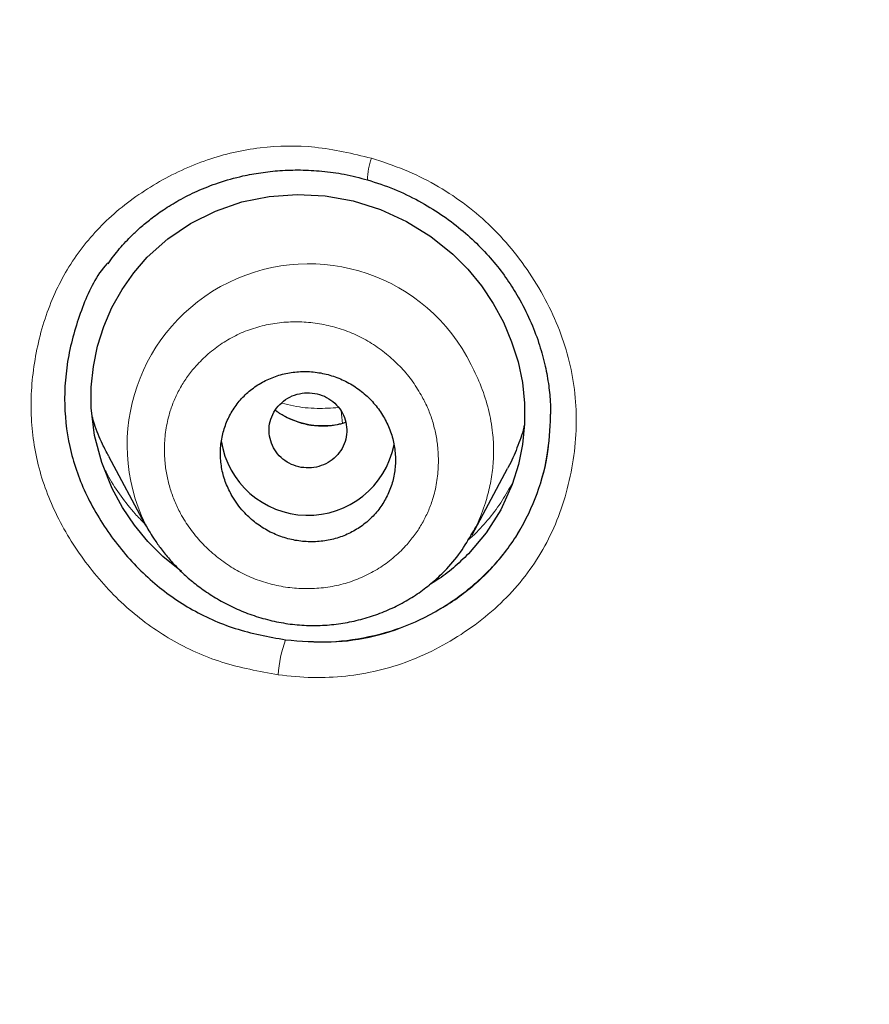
# Model space of a CAD drawing. Header units: millimetres. Extents: x 8 to 847, y 12 to 2109.
# Tile 182 of 256: x 432.46 to 441.2, y 1818.72 to 1828.85. Entities that reach past the tile are written whole.
import ezdxf

# ---------------------------------------------------------------- set-up
doc = ezdxf.new("R2010")
doc.units = ezdxf.units.MM

msp = doc.modelspace()

# ---------------------------------------------------------------- linework, layer by layer
at = {"color": 7, "linetype": 'Continuous', "lineweight": 30}
for p, q in [((437.917, 1824.757), (437.919, 1824.789)), ((433.371, 1824.357), (433.745, 1823.656)), ((437.113, 1823.548), (437.476, 1824.229)), ((433.754, 1823.647), (433.751, 1823.654)), ((437.114, 1823.569), (437.081, 1823.51))]:
    msp.add_line(p, q, dxfattribs=at)
at = {"color": 8, "linetype": 'Continuous', "lineweight": 0}
for p, q in [((433.76, 1823.646), (433.756, 1823.65)), ((437.141, 1823.554), (437.066, 1823.487))]:
    msp.add_line(p, q, dxfattribs=at)
at = {"color": 7, "linetype": 'Continuous', "lineweight": 30, "flags": 128}
msp.add_lwpolyline([(434.122, 1823.169), (433.931, 1823.323), (433.776, 1823.478), (433.638, 1823.646), (433.517, 1823.827), (433.411, 1824.022), (433.302, 1824.29), (433.229, 1824.57), (433.194, 1824.853), (433.194, 1825.066), (433.216, 1825.28), (433.259, 1825.488), (433.323, 1825.691), (433.407, 1825.885), (433.511, 1826.071), (433.632, 1826.244), (433.771, 1826.403), (433.981, 1826.591), (434.214, 1826.749), (434.472, 1826.877), (434.745, 1826.972), (435.025, 1827.029), (435.313, 1827.05), (435.601, 1827.035), (435.887, 1826.982), (436.169, 1826.893), (436.438, 1826.77), (436.687, 1826.617), (436.915, 1826.434), (437.068, 1826.279), (437.208, 1826.108), (437.33, 1825.926), (437.434, 1825.735), (437.519, 1825.534), (437.585, 1825.328), (437.629, 1825.115), (437.652, 1824.903), (437.652, 1824.689), (437.631, 1824.478), (437.588, 1824.27), (437.523, 1824.066), (437.406, 1823.805), (437.256, 1823.566), (437.074, 1823.351), (437.074, 1823.351)], dxfattribs=at)
at = {"color": 8, "linetype": 'Continuous', "lineweight": 0}
for centre, radius, start, end in [((436.79, 1827.177), 0.755, 161.0833, 178.2738), ((435.43, 1824.469), 1.866, 26.3131, 205.8817), ((433.074, 1824.458), 2.714, 4.9625, 7.6936), ((436.381, 1822.033), 1.265, 159.9503, 176.7075)]:
    msp.add_arc(centre, radius, start, end, dxfattribs=at)
at = {"color": 7, "linetype": 'Continuous', "lineweight": 30}
msp.add_arc((435.424, 1824.652), 0.904, 188.7362, 348.5057, dxfattribs=at)
for points, knots in [([(528.672, 1823.773), (528.673, 1823.791), (528.674, 1823.835), (528.676, 1823.906), (528.678, 1823.988), (528.68, 1824.101), (528.683, 1824.254), (528.687, 1824.455), (528.689, 1824.683), (528.692, 1824.937), (528.693, 1825.217), (528.693, 1825.526), (528.691, 1825.864), (528.686, 1826.232), (528.679, 1826.62), (528.668, 1827.029), (528.654, 1827.456), (528.635, 1827.907), (528.612, 1828.376), (528.572, 1829.055), (528.508, 1829.939), (528.407, 1831.032), (528.282, 1832.137), (528.135, 1833.243), (527.964, 1834.348), (527.771, 1835.453), (527.553, 1836.567), (527.309, 1837.691), (527.038, 1838.823), (526.74, 1839.964), (526.403, 1841.151), (526.022, 1842.383), (525.594, 1843.661), (525.128, 1844.945), (524.624, 1846.234), (524.172, 1847.312), (523.788, 1848.179), (523.491, 1848.828), (523.192, 1849.459), (522.894, 1850.068), (522.6, 1850.653), (522.309, 1851.215), (522.013, 1851.771), (521.714, 1852.319), (521.411, 1852.859), (521.117, 1853.372), (520.831, 1853.858), (520.554, 1854.319), (520.287, 1854.754), (520.03, 1855.163), (519.785, 1855.548), (519.552, 1855.908), (519.333, 1856.241), (519.127, 1856.549), (518.935, 1856.832), (518.757, 1857.092), (518.597, 1857.323), (518.455, 1857.525), (518.334, 1857.697), (518.231, 1857.842), (518.151, 1857.954), (518.087, 1858.043), (518.031, 1858.121), (517.967, 1858.21), (517.883, 1858.325), (517.778, 1858.469), (517.648, 1858.645), (517.499, 1858.847), (517.329, 1859.074), (517.138, 1859.326), (516.937, 1859.588), (516.728, 1859.857), (516.512, 1860.132), (516.28, 1860.424), (516.031, 1860.733), (515.764, 1861.059), (515.484, 1861.397), (515.027, 1861.938), (514.396, 1862.665), (513.563, 1863.583), (512.704, 1864.491), (511.818, 1865.387), (510.931, 1866.246), (510.043, 1867.071), (509.156, 1867.861), (508.333, 1868.565), (507.576, 1869.19), (506.887, 1869.742), (506.202, 1870.274), (505.52, 1870.787), (504.839, 1871.286), (504.102, 1871.809), (503.297, 1872.363), (502.416, 1872.946), (501.503, 1873.527), (500.558, 1874.105), (499.588, 1874.674), (498.591, 1875.234), (497.569, 1875.783), (496.514, 1876.323), (495.44, 1876.847), (494.349, 1877.353), (493.239, 1877.841), (492.099, 1878.315), (490.928, 1878.775), (489.727, 1879.218), (488.519, 1879.634), (487.306, 1880.024), (486.091, 1880.388), (484.848, 1880.733), (483.58, 1881.056), (482.325, 1881.348), (481.086, 1881.61), (479.866, 1881.842), (478.625, 1882.054), (477.374, 1882.241), (476.124, 1882.402), (474.889, 1882.537), (473.633, 1882.649), (472.357, 1882.737), (471.063, 1882.799), (469.793, 1882.833), (468.548, 1882.843), (467.322, 1882.827), (466.114, 1882.788), (464.927, 1882.728), (463.768, 1882.646), (462.636, 1882.546), (461.534, 1882.429), (460.459, 1882.296), (459.38, 1882.143), (458.299, 1881.971), (457.217, 1881.779), (456.17, 1881.575), (455.157, 1881.36), (454.232, 1881.148), (453.389, 1880.941), (452.625, 1880.744), (451.885, 1880.543), (451.169, 1880.339), (450.473, 1880.132), (449.796, 1879.921), (449.121, 1879.704), (448.437, 1879.474), (447.73, 1879.227), (447.001, 1878.963), (446.241, 1878.676), (445.451, 1878.365), (444.632, 1878.03), (443.791, 1877.67), (442.93, 1877.287), (442.049, 1876.878), (441.15, 1876.443), (440.26, 1875.994), (439.379, 1875.531), (438.51, 1875.056), (437.629, 1874.556), (436.736, 1874.029), (435.832, 1873.474), (434.896, 1872.876), (433.93, 1872.234), (432.935, 1871.542), (431.933, 1870.815), (431.053, 1870.148), (430.295, 1869.553), (429.658, 1869.038), (429.02, 1868.507), (428.386, 1867.964), (427.765, 1867.417), (427.167, 1866.875), (426.595, 1866.343), (426.05, 1865.821), (425.53, 1865.311), (425.038, 1864.816), (424.573, 1864.337), (424.133, 1863.874), (423.716, 1863.425), (423.301, 1862.97), (422.891, 1862.509), (422.488, 1862.046), (422.111, 1861.605), (421.76, 1861.185), (421.436, 1860.791), (421.139, 1860.422), (420.866, 1860.079), (420.615, 1859.759), (420.39, 1859.466), (420.188, 1859.201), (420.009, 1858.963), (419.848, 1858.748), (419.706, 1858.556), (419.589, 1858.397), (419.495, 1858.267), (419.419, 1858.163), (419.351, 1858.069), (419.287, 1857.979), (419.218, 1857.883), (419.138, 1857.77), (419.041, 1857.633), (418.928, 1857.473), (418.799, 1857.288), (418.656, 1857.081), (418.498, 1856.851), (418.327, 1856.599), (418.142, 1856.322), (417.921, 1855.989), (417.668, 1855.599), (417.385, 1855.156), (417.097, 1854.695), (416.804, 1854.216), (416.508, 1853.721), (416.209, 1853.209), (415.868, 1852.609), (415.485, 1851.917), (415.063, 1851.126), (414.64, 1850.3), (414.238, 1849.48), (413.856, 1848.67), (413.494, 1847.871), (413.136, 1847.045), (412.783, 1846.193), (412.438, 1845.319), (412.103, 1844.424), (411.777, 1843.508), (411.46, 1842.566), (411.154, 1841.597), (410.859, 1840.601), (410.577, 1839.579), (410.31, 1838.531), (410.078, 1837.538), (409.879, 1836.618), (409.714, 1835.787), (409.565, 1834.98), (409.426, 1834.158), (409.298, 1833.325), (409.183, 1832.484), (409.084, 1831.676), (409.001, 1830.902), (408.932, 1830.167), (408.875, 1829.47), (408.83, 1828.811), (408.795, 1828.186), (408.768, 1827.592), (408.748, 1827.029), (408.735, 1826.497), (408.727, 1826.002), (408.724, 1825.541), (408.724, 1825.119), (408.727, 1824.734), (408.733, 1824.386), (408.739, 1824.072), (408.745, 1823.874), (408.748, 1823.781)], [0, 0, 0, 0, 0.0002863, 0.0006931, 0.0011004, 0.0015858, 0.0024714, 0.0035389, 0.0047889, 0.0061319, 0.0076372, 0.0093047, 0.0111347, 0.013127, 0.0152817, 0.0174621, 0.0197869, 0.0222561, 0.0248475, 0.0274656, 0.033367, 0.0393476, 0.0454075, 0.0515468, 0.057576, 0.06368, 0.069859, 0.076113, 0.0824422, 0.0888467, 0.0953266, 0.1025418, 0.1098486, 0.1172474, 0.1247382, 0.1323215, 0.1362172, 0.1401064, 0.1438833, 0.1475383, 0.1510717, 0.1544835, 0.1577737, 0.1612526, 0.1645844, 0.1677693, 0.1708073, 0.1736983, 0.1764425, 0.1790397, 0.1814901, 0.1837936, 0.1859502, 0.1879253, 0.1897588, 0.1914506, 0.1930007, 0.1942843, 0.1954248, 0.1963808, 0.1971518, 0.1976479, 0.1981273, 0.1987074, 0.1994104, 0.2004078, 0.2015795, 0.2029256, 0.204446, 0.2061408, 0.20801, 0.2097509, 0.2116199, 0.2136171, 0.2157423, 0.2179957, 0.2203755, 0.2227908, 0.2293561, 0.2358089, 0.242651, 0.2493624, 0.255943, 0.2623914, 0.2687068, 0.2748894, 0.279654, 0.2843368, 0.2889377, 0.2934568, 0.2978946, 0.3023474, 0.3078082, 0.3133971, 0.3191141, 0.3249592, 0.3309325, 0.336924, 0.3430394, 0.3492786, 0.355642, 0.3618953, 0.3682645, 0.3747498, 0.3813512, 0.3880663, 0.394895, 0.4014378, 0.4080818, 0.4148273, 0.4216743, 0.428623, 0.4350285, 0.4415183, 0.4480926, 0.4547432, 0.4613335, 0.467815, 0.4741878, 0.4810725, 0.4878262, 0.4944491, 0.5009413, 0.5073009, 0.5136386, 0.519838, 0.5258993, 0.5318228, 0.5376088, 0.5432573, 0.5487687, 0.5546728, 0.5604111, 0.5659838, 0.5713909, 0.5766325, 0.5808742, 0.585001, 0.589013, 0.5929102, 0.5966926, 0.6004152, 0.6040544, 0.6078361, 0.6117604, 0.6158274, 0.6200373, 0.6245363, 0.6291866, 0.6339882, 0.638941, 0.6440451, 0.6493006, 0.6547078, 0.6597975, 0.6650148, 0.6703596, 0.6758322, 0.6814325, 0.6871607, 0.6934261, 0.6998379, 0.7063961, 0.7131008, 0.7173903, 0.7217378, 0.7261433, 0.7306068, 0.7350403, 0.7393357, 0.7434928, 0.7475115, 0.7513909, 0.7551312, 0.7586692, 0.7620731, 0.765343, 0.7684788, 0.7719398, 0.7752215, 0.778324, 0.7812471, 0.7839911, 0.7865117, 0.7888594, 0.7910342, 0.7930363, 0.794792, 0.7963892, 0.7978278, 0.7991079, 0.8002294, 0.8009993, 0.8016864, 0.802305, 0.8028637, 0.8034607, 0.8042034, 0.805101, 0.8061533, 0.8073605, 0.8087224, 0.8102107, 0.8118483, 0.8136352, 0.8155714, 0.8182917, 0.8211254, 0.8240491, 0.8270629, 0.8301667, 0.8333605, 0.8366445, 0.841307, 0.84614, 0.8511437, 0.856318, 0.8609259, 0.8656615, 0.8705248, 0.8755145, 0.8806304, 0.885778, 0.8910475, 0.896439, 0.9019525, 0.9075882, 0.9133462, 0.9192265, 0.9252293, 0.9299765, 0.9345875, 0.9390527, 0.9433722, 0.9481879, 0.9528086, 0.9572343, 0.9614649, 0.9655004, 0.969274, 0.9728594, 0.9762566, 0.9794656, 0.9825395, 0.9854183, 0.9881019, 0.9905902, 0.9928832, 0.994945, 0.9968183, 0.9985033, 1, 1, 1, 1]), ([(429.425, 1777.597), (428.788, 1778.151), (427.513, 1779.26), (425.697, 1781.022), (423.958, 1782.854), (422.304, 1784.759), (420.736, 1786.73), (419.257, 1788.765), (417.87, 1790.859), (416.578, 1793.008), (415.383, 1795.21), (414.287, 1797.459), (413.294, 1799.753), (412.406, 1802.086), (411.623, 1804.454), (410.946, 1806.852), (410.377, 1809.277), (409.916, 1811.722), (409.564, 1814.185), (409.323, 1816.66), (409.192, 1819.142), (409.174, 1821.628), (409.268, 1824.113), (409.474, 1826.591), (409.79, 1829.058), (410.215, 1831.51), (410.749, 1833.942), (411.391, 1836.349), (412.139, 1838.727), (412.993, 1841.072), (413.953, 1843.379), (415.015, 1845.643), (416.178, 1847.861), (417.44, 1850.028), (418.796, 1852.141), (420.245, 1854.195), (421.784, 1856.187), (423.411, 1858.114), (425.122, 1859.97), (426.915, 1861.754), (428.787, 1863.459), (430.735, 1865.085), (432.752, 1866.628), (434.837, 1868.085), (436.985, 1869.455), (439.192, 1870.735), (441.453, 1871.922), (443.766, 1873.013), (446.126, 1874.006), (448.528, 1874.898), (450.968, 1875.689), (453.44, 1876.377), (455.942, 1876.962), (458.466, 1877.442), (461.01, 1877.818), (463.569, 1878.085), (466.137, 1878.254), (467.852, 1878.275), (468.71, 1878.285)], [0, 0, 0, 0, 0.017858, 0.035716, 0.053573, 0.07143, 0.089286, 0.107143, 0.124999, 0.142856, 0.160713, 0.178571, 0.196429, 0.214287, 0.232143, 0.25, 0.267856, 0.285712, 0.303568, 0.321425, 0.339282, 0.35714, 0.374998, 0.392856, 0.410713, 0.42857, 0.446428, 0.464285, 0.482142, 0.499999, 0.517857, 0.535714, 0.553571, 0.571428, 0.589285, 0.607142, 0.624999, 0.642856, 0.660713, 0.67857, 0.696427, 0.714284, 0.732141, 0.749999, 0.767857, 0.785715, 0.803573, 0.821432, 0.83929, 0.857149, 0.875005, 0.892861, 0.910716, 0.928572, 0.946428, 0.964284, 0.982141, 1, 1, 1, 1]), ([(468.71, 1875.997), (468.106, 1875.991), (466.898, 1875.981), (465.088, 1875.894), (463.28, 1875.756), (461.476, 1875.561), (459.675, 1875.311), (457.881, 1875.007), (456.149, 1874.659), (454.483, 1874.274), (452.885, 1873.858), (451.304, 1873.398), (449.741, 1872.896), (448.196, 1872.351), (446.614, 1871.743), (445, 1871.068), (443.36, 1870.322), (441.749, 1869.528), (440.167, 1868.687), (438.615, 1867.799), (437.09, 1866.862), (435.635, 1865.906), (434.249, 1864.935), (432.935, 1863.956), (431.652, 1862.942), (430.401, 1861.894), (429.181, 1860.811), (427.958, 1859.661), (426.738, 1858.443), (425.527, 1857.154), (424.359, 1855.829), (423.234, 1854.469), (422.152, 1853.073), (421.111, 1851.639), (420.141, 1850.212), (419.242, 1848.798), (418.412, 1847.406), (417.627, 1845.994), (416.885, 1844.564), (416.188, 1843.115), (415.515, 1841.604), (414.873, 1840.032), (414.266, 1838.398), (413.712, 1836.745), (413.212, 1835.075), (412.766, 1833.387), (412.372, 1831.679), (412.041, 1830.004), (411.771, 1828.367), (411.556, 1826.775), (411.389, 1825.182), (411.27, 1823.587), (411.2, 1821.989), (411.176, 1820.343), (411.205, 1818.652), (411.292, 1816.915), (411.435, 1815.181), (411.636, 1813.448), (411.893, 1811.717), (412.207, 1809.99), (412.566, 1808.32), (412.963, 1806.712), (413.394, 1805.167), (413.869, 1803.638), (414.389, 1802.125), (414.954, 1800.628), (415.583, 1799.102), (416.279, 1797.549), (417.048, 1795.973), (417.869, 1794.42), (418.742, 1792.89), (419.667, 1791.381), (420.642, 1789.901), (421.634, 1788.492), (422.635, 1787.158), (423.641, 1785.893), (424.684, 1784.658), (425.763, 1783.454), (426.878, 1782.279), (428.063, 1781.101), (429.322, 1779.923), (430.656, 1778.75), (432.031, 1777.617), (433.446, 1776.524), (434.901, 1775.47), (436.391, 1774.46), (437.867, 1773.524), (439.321, 1772.661), (440.753, 1771.864), (442.206, 1771.109), (443.681, 1770.395), (445.177, 1769.722), (446.742, 1769.071), (448.376, 1768.447), (450.077, 1767.856), (451.796, 1767.317), (453.532, 1766.83), (455.286, 1766.395), (457.053, 1766.014), (458.781, 1765.696), (460.465, 1765.436), (462.104, 1765.23), (463.748, 1765.069), (465.397, 1764.955), (467.052, 1764.884), (468.157, 1764.875), (468.71, 1764.871)], [0, 0, 0, 0, 0.01003, 0.020054, 0.030083, 0.040124, 0.050187, 0.060282, 0.070362, 0.079553, 0.088711, 0.097842, 0.106955, 0.116055, 0.12515, 0.135215, 0.145244, 0.155247, 0.165233, 0.175211, 0.185191, 0.195231, 0.204429, 0.213609, 0.222777, 0.23194, 0.241107, 0.250284, 0.260264, 0.270231, 0.280194, 0.290164, 0.300149, 0.31016, 0.320251, 0.329484, 0.338685, 0.347862, 0.357022, 0.366175, 0.375328, 0.385279, 0.395221, 0.405163, 0.415118, 0.425096, 0.435106, 0.445185, 0.454404, 0.463594, 0.472765, 0.481925, 0.491084, 0.500249, 0.510205, 0.520158, 0.530119, 0.540101, 0.550114, 0.56017, 0.570237, 0.579425, 0.588586, 0.597726, 0.606856, 0.615983, 0.625115, 0.635087, 0.645061, 0.655045, 0.665052, 0.67509, 0.685171, 0.695207, 0.70436, 0.713496, 0.722621, 0.731743, 0.74087, 0.750008, 0.759978, 0.769956, 0.779952, 0.789974, 0.800033, 0.810138, 0.820182, 0.829338, 0.838477, 0.847605, 0.856731, 0.86586, 0.875, 0.885017, 0.895019, 0.905016, 0.915017, 0.92503, 0.935066, 0.945076, 0.954226, 0.963368, 0.97251, 0.981657, 0.990818, 1, 1, 1, 1]), ([(411.828, 1820.387), (411.835, 1821.059), (411.849, 1822.4), (411.968, 1824.409), (412.157, 1826.41), (412.423, 1828.404), (412.765, 1830.391), (413.175, 1832.328), (413.646, 1834.213), (414.173, 1836.043), (414.766, 1837.855), (415.425, 1839.649), (416.16, 1841.452), (416.974, 1843.259), (417.872, 1845.065), (418.838, 1846.839), (419.873, 1848.583), (420.978, 1850.294), (422.126, 1851.936), (423.309, 1853.507), (424.522, 1855.006), (425.788, 1856.462), (427.107, 1857.877), (428.5, 1859.27), (429.968, 1860.637), (431.511, 1861.973), (433.107, 1863.255), (434.755, 1864.484), (436.454, 1865.657), (438.164, 1866.75), (439.878, 1867.763), (441.59, 1868.698), (443.334, 1869.575), (445.111, 1870.394), (446.948, 1871.167), (448.844, 1871.887), (450.801, 1872.551), (452.786, 1873.146), (454.801, 1873.673), (456.842, 1874.13), (458.861, 1874.509), (460.849, 1874.812), (462.799, 1875.044), (464.753, 1875.21), (466.709, 1875.31), (468.711, 1875.346), (470.756, 1875.311), (472.84, 1875.201), (474.919, 1875.017), (476.992, 1874.758), (479.057, 1874.426), (481.067, 1874.03), (483.019, 1873.576), (484.908, 1873.069), (486.773, 1872.501), (488.615, 1871.871), (490.477, 1871.165), (492.353, 1870.377), (494.237, 1869.504), (496.085, 1868.565), (497.897, 1867.561), (499.672, 1866.492), (501.374, 1865.383), (503, 1864.24), (504.547, 1863.071), (506.048, 1861.855), (507.502, 1860.59), (508.942, 1859.249), (510.36, 1857.83), (511.752, 1856.331), (513.085, 1854.784), (514.358, 1853.19), (515.574, 1851.548), (516.707, 1849.894), (517.759, 1848.235), (518.728, 1846.579), (519.636, 1844.895), (520.481, 1843.182), (521.28, 1841.409), (522.027, 1839.576), (522.716, 1837.683), (523.333, 1835.768), (523.877, 1833.83), (524.349, 1831.866), (524.742, 1829.917), (525.057, 1827.991), (525.298, 1826.096), (525.469, 1824.197), (525.575, 1822.294), (525.589, 1821.023), (525.595, 1820.387)], [0, 0, 0, 0, 0.011674, 0.023318, 0.034952, 0.046592, 0.058256, 0.069949, 0.080956, 0.091954, 0.102956, 0.113977, 0.125032, 0.13663, 0.148225, 0.159832, 0.171469, 0.183152, 0.194873, 0.205901, 0.216915, 0.227927, 0.238951, 0.249999, 0.261581, 0.27317, 0.28478, 0.296425, 0.308121, 0.319833, 0.330843, 0.341841, 0.35284, 0.363851, 0.374887, 0.386465, 0.398061, 0.409689, 0.421363, 0.433099, 0.444854, 0.455883, 0.466875, 0.477844, 0.488801, 0.499759, 0.511448, 0.523122, 0.534796, 0.546486, 0.558206, 0.56993, 0.580932, 0.591898, 0.602838, 0.613766, 0.624694, 0.636409, 0.648098, 0.659775, 0.671456, 0.683156, 0.69489, 0.705917, 0.716904, 0.727862, 0.738804, 0.749743, 0.761426, 0.773085, 0.784735, 0.796391, 0.80807, 0.819811, 0.830861, 0.841876, 0.852869, 0.863855, 0.874848, 0.886478, 0.89809, 0.9097, 0.921326, 0.932985, 0.944741, 0.955824, 0.966875, 0.977912, 0.988948, 1, 1, 1, 1]), ([(433.367, 1826.335), (433.386, 1826.362), (433.423, 1826.413), (433.483, 1826.49), (433.549, 1826.563), (433.62, 1826.635), (433.704, 1826.714), (433.811, 1826.803), (433.943, 1826.898), (434.102, 1826.996), (434.29, 1827.09), (434.51, 1827.176), (434.729, 1827.237), (434.941, 1827.276), (435.139, 1827.298), (435.349, 1827.304), (435.571, 1827.292), (435.802, 1827.261), (435.957, 1827.22), (436.036, 1827.2)], [0, 0, 0, 0, 0.038478, 0.073384, 0.106229, 0.137352, 0.176292, 0.223057, 0.277675, 0.340208, 0.410622, 0.488931, 0.575188, 0.637138, 0.702629, 0.771652, 0.844204, 0.920299, 1, 1, 1, 1]), ([(436.036, 1827.2), (436.128, 1827.17), (436.309, 1827.111), (436.561, 1826.989), (436.791, 1826.85), (436.996, 1826.695), (437.179, 1826.53), (437.337, 1826.356), (437.474, 1826.178), (437.599, 1825.979), (437.709, 1825.763), (437.798, 1825.533), (437.86, 1825.315), (437.898, 1825.111), (437.918, 1824.937), (437.919, 1824.832), (437.92, 1824.788)], [0, 0, 0, 0, 0.0880084, 0.1724065, 0.2533163, 0.33084, 0.4050799, 0.4761466, 0.5441574, 0.6091315, 0.6905879, 0.7662129, 0.8360905, 0.9002878, 0.9588635, 1, 1, 1, 1]), ([(433.366, 1826.347), (433.356, 1826.336), (433.237, 1826.204), (433.09, 1825.88), (432.946, 1825.399), (432.903, 1824.89), (432.97, 1824.389), (433.15, 1823.908), (433.43, 1823.467), (433.783, 1823.079), (434.202, 1822.776), (434.677, 1822.561), (435.018, 1822.499), (435.193, 1822.467)], [0, 0, 0, 0, 0.008699, 0.105562, 0.20716, 0.307786, 0.404349, 0.501458, 0.60365, 0.704052, 0.800656, 0.897864, 1, 1, 1, 1]), ([(434.644, 1823.944), (434.661, 1823.917), (434.696, 1823.861), (434.771, 1823.77), (434.871, 1823.677), (435, 1823.59), (435.142, 1823.526), (435.291, 1823.486), (435.444, 1823.471), (435.596, 1823.481), (435.742, 1823.515), (435.878, 1823.573), (436.002, 1823.652), (436.109, 1823.751), (436.197, 1823.866), (436.264, 1823.994), (436.308, 1824.133), (436.327, 1824.279), (436.32, 1824.427), (436.289, 1824.574), (436.232, 1824.714), (436.151, 1824.845), (436.049, 1824.962), (435.929, 1825.061), (435.795, 1825.139), (435.65, 1825.194), (435.498, 1825.225), (435.346, 1825.231), (435.196, 1825.211), (435.053, 1825.168), (434.921, 1825.102), (434.803, 1825.015), (434.703, 1824.91), (434.622, 1824.79), (434.564, 1824.657), (434.529, 1824.515), (434.52, 1824.368), (434.535, 1824.221), (434.575, 1824.077), (434.621, 1823.989), (434.644, 1823.944)], [0, 0, 0, 0, 0.017403, 0.034807, 0.062108, 0.08941, 0.116686, 0.143963, 0.171026, 0.19809, 0.22485, 0.251609, 0.278106, 0.304601, 0.330985, 0.357367, 0.383838, 0.410308, 0.437032, 0.463757, 0.490793, 0.51783, 0.545094, 0.57236, 0.599667, 0.626975, 0.654121, 0.681267, 0.708125, 0.734981, 0.761548, 0.788114, 0.814511, 0.840907, 0.867328, 0.893749, 0.920316, 0.946883, 0.973441, 1, 1, 1, 1]), ([(435.354, 1824.241), (435.389, 1824.238), (435.459, 1824.232), (435.562, 1824.255), (435.656, 1824.301), (435.733, 1824.371), (435.79, 1824.457), (435.822, 1824.554), (435.826, 1824.656), (435.803, 1824.755), (435.755, 1824.846), (435.683, 1824.921), (435.594, 1824.976), (435.494, 1825.007), (435.388, 1825.011), (435.285, 1824.989), (435.191, 1824.942), (435.114, 1824.873), (435.057, 1824.787), (435.025, 1824.69), (435.021, 1824.588), (435.044, 1824.488), (435.092, 1824.397), (435.164, 1824.323), (435.252, 1824.267), (435.32, 1824.25), (435.354, 1824.241)], [0, 0, 0, 0, 0.041659, 0.083341, 0.125, 0.166659, 0.208341, 0.25, 0.291659, 0.333341, 0.375, 0.416659, 0.458341, 0.5, 0.541659, 0.583341, 0.625, 0.666659, 0.708341, 0.75, 0.791659, 0.833341, 0.875, 0.916659, 0.958341, 1, 1, 1, 1]), ([(435.811, 1824.701), (435.782, 1824.693), (435.72, 1824.676), (435.619, 1824.666), (435.511, 1824.667), (435.404, 1824.683), (435.297, 1824.714), (435.194, 1824.76), (435.124, 1824.799), (435.091, 1824.826), (435.089, 1824.827)], [0, 0, 0, 0, 0.1205167, 0.2630692, 0.4057028, 0.5479772, 0.69119, 0.8368149, 0.9898348, 1, 1, 1, 1]), ([(433.374, 1824.358), (433.352, 1824.398), (433.295, 1824.504), (433.239, 1824.642), (433.212, 1824.74), (433.205, 1824.766)], [0, 0, 0, 0, 0.306721, 0.812422, 1, 1, 1, 1]), ([(435.193, 1822.467), (435.349, 1822.454), (435.657, 1822.427), (436.112, 1822.494), (436.543, 1822.642), (436.941, 1822.872), (437.292, 1823.164), (437.574, 1823.516), (437.775, 1823.92), (437.898, 1824.342), (437.913, 1824.633), (437.92, 1824.768)], [0, 0, 0, 0, 0.113783, 0.223939, 0.334498, 0.449448, 0.563686, 0.674037, 0.784739, 0.899995, 1, 1, 1, 1]), ([(437.652, 1824.687), (437.649, 1824.675), (437.631, 1824.59), (437.575, 1824.441), (437.518, 1824.301), (437.478, 1824.234), (437.476, 1824.23)], [0, 0, 0, 0, 0.079354, 0.525873, 0.969434, 1, 1, 1, 1]), ([(433.75, 1823.654), (433.762, 1823.632), (433.788, 1823.586), (433.84, 1823.505), (433.906, 1823.411), (433.988, 1823.307), (434.084, 1823.202), (434.192, 1823.1), (434.315, 1823.001), (434.455, 1822.907), (434.612, 1822.819), (434.781, 1822.744), (434.96, 1822.684), (435.147, 1822.641), (435.336, 1822.616), (435.526, 1822.611), (435.714, 1822.625), (435.899, 1822.657), (436.078, 1822.706), (436.251, 1822.772), (436.414, 1822.853), (436.566, 1822.948), (436.706, 1823.055), (436.851, 1823.192), (436.995, 1823.36), (437.079, 1823.502), (437.119, 1823.572)], [0, 0, 0, 0, 0.019241, 0.040582, 0.06945, 0.102274, 0.13702, 0.172742, 0.209475, 0.251498, 0.294809, 0.339411, 0.385298, 0.431669, 0.477862, 0.523902, 0.569776, 0.615494, 0.661031, 0.706347, 0.751392, 0.795918, 0.839068, 0.88091, 0.941674, 1, 1, 1, 1]), ([(437.074, 1823.351), (437.023, 1823.302), (436.921, 1823.204), (436.785, 1823.099), (436.697, 1823.048), (436.672, 1823.033)], [0, 0, 0, 0, 0.41102, 0.827517, 1, 1, 1, 1]), ([(467.369, 1765.464), (467.135, 1765.467), (466.205, 1765.479), (464.582, 1765.576), (462.503, 1765.756), (460.429, 1766.015), (458.365, 1766.347), (456.354, 1766.743), (454.402, 1767.197), (452.513, 1767.704), (450.648, 1768.273), (448.806, 1768.902), (446.945, 1769.609), (445.069, 1770.396), (443.185, 1771.269), (441.337, 1772.207), (439.526, 1773.211), (437.751, 1774.28), (436.049, 1775.389), (434.422, 1776.532), (432.874, 1777.702), (431.373, 1778.919), (429.918, 1780.183), (428.479, 1781.525), (427.06, 1782.944), (425.669, 1784.442), (424.337, 1785.988), (423.064, 1787.58), (421.849, 1789.221), (420.715, 1790.875), (419.664, 1792.535), (418.694, 1794.192), (417.786, 1795.876), (416.941, 1797.589), (416.142, 1799.365), (415.394, 1801.201), (414.704, 1803.096), (414.087, 1805.011), (413.542, 1806.946), (413.07, 1808.905), (412.679, 1810.849), (412.364, 1812.773), (412.124, 1814.667), (411.954, 1816.567), (411.847, 1818.475), (411.834, 1819.749), (411.828, 1820.387)], [0, 0, 0, 0, 0.007997, 0.031702, 0.055408, 0.079145, 0.102942, 0.126748, 0.149088, 0.171352, 0.193566, 0.215754, 0.237941, 0.261723, 0.285452, 0.309157, 0.332869, 0.356617, 0.380447, 0.402848, 0.425166, 0.447424, 0.46965, 0.491868, 0.515584, 0.539248, 0.56289, 0.586543, 0.610237, 0.634077, 0.656524, 0.678896, 0.701222, 0.723529, 0.745847, 0.769535, 0.79315, 0.816727, 0.8403, 0.863905, 0.887706, 0.910176, 0.932609, 0.955037, 0.97749, 1, 1, 1, 1])]:
    msp.add_open_spline(points, degree=3, knots=knots, dxfattribs=at)
at = {"color": 8, "linetype": 'Continuous', "lineweight": 0}
for points, knots in [([(408.746, 1823.918), (408.738, 1824.238), (408.719, 1824.984), (408.724, 1826.153), (408.755, 1827.425), (408.82, 1828.735), (408.918, 1830.081), (409.054, 1831.462), (409.226, 1832.84), (409.432, 1834.214), (409.672, 1835.582), (409.947, 1836.944), (410.248, 1838.263), (410.57, 1839.537), (410.912, 1840.767), (411.282, 1841.989), (411.681, 1843.204), (412.107, 1844.411), (412.576, 1845.644), (413.089, 1846.904), (413.65, 1848.187), (414.243, 1849.457), (414.868, 1850.712), (415.525, 1851.952), (416.213, 1853.177), (416.912, 1854.352), (417.618, 1855.477), (418.328, 1856.555), (419.063, 1857.618), (419.823, 1858.664), (420.606, 1859.695), (421.437, 1860.739), (422.319, 1861.795), (423.253, 1862.859), (424.214, 1863.901), (425.201, 1864.921), (426.214, 1865.917), (427.253, 1866.89), (428.286, 1867.811), (429.311, 1868.682), (430.325, 1869.507), (431.358, 1870.309), (432.409, 1871.089), (433.479, 1871.847), (434.598, 1872.604), (435.768, 1873.358), (436.992, 1874.105), (438.234, 1874.823), (439.494, 1875.513), (440.771, 1876.173), (442.064, 1876.804), (443.337, 1877.388), (444.587, 1877.928), (445.813, 1878.425), (447.05, 1878.897), (448.298, 1879.341), (449.556, 1879.759), (450.861, 1880.162), (452.215, 1880.547), (453.617, 1880.911), (455.027, 1881.243), (456.445, 1881.541), (457.871, 1881.808), (459.303, 1882.041), (460.7, 1882.237), (462.062, 1882.396), (463.388, 1882.523), (464.716, 1882.622), (466.046, 1882.693), (467.377, 1882.736), (468.75, 1882.751), (470.164, 1882.734), (471.616, 1882.683), (473.067, 1882.599), (474.515, 1882.481), (475.959, 1882.33), (477.399, 1882.146), (478.794, 1881.935), (480.144, 1881.7), (481.448, 1881.445), (482.746, 1881.162), (484.037, 1880.852), (485.321, 1880.515), (486.636, 1880.14), (487.979, 1879.723), (489.35, 1879.263), (490.709, 1878.772), (492.054, 1878.248), (493.386, 1877.694), (494.703, 1877.108), (495.969, 1876.51), (497.183, 1875.901), (498.348, 1875.286), (499.498, 1874.646), (500.633, 1873.982), (501.752, 1873.294), (502.889, 1872.56), (504.04, 1871.78), (505.204, 1870.95), (506.346, 1870.093), (507.467, 1869.21), (508.564, 1868.301), (509.639, 1867.366), (510.661, 1866.433), (511.631, 1865.505), (512.55, 1864.583), (513.448, 1863.642), (514.324, 1862.683), (515.177, 1861.704), (516.032, 1860.678), (516.887, 1859.602), (517.738, 1858.476), (518.56, 1857.33), (519.354, 1856.166), (520.117, 1854.983), (520.851, 1853.783), (521.535, 1852.601), (522.172, 1851.437), (522.763, 1850.295), (523.328, 1849.141), (523.866, 1847.974), (524.376, 1846.797), (524.873, 1845.573), (525.354, 1844.302), (525.815, 1842.985), (526.243, 1841.657), (526.637, 1840.321), (526.997, 1838.976), (527.323, 1837.623), (527.607, 1836.302), (527.851, 1835.012), (528.06, 1833.756), (528.24, 1832.496), (528.39, 1831.232), (528.511, 1829.966), (528.605, 1828.658), (528.67, 1827.31), (528.7, 1825.922), (528.7, 1824.751), (528.677, 1824.042), (528.669, 1823.797)], [0, 0, 0, 0, 0.005252, 0.012201, 0.019149, 0.026096, 0.033674, 0.04125, 0.048826, 0.056401, 0.063977, 0.071552, 0.079127, 0.086071, 0.093015, 0.09996, 0.106905, 0.113851, 0.120799, 0.128379, 0.13596, 0.14354, 0.151118, 0.158695, 0.166272, 0.173848, 0.180792, 0.187736, 0.19468, 0.201624, 0.208568, 0.215513, 0.223089, 0.230666, 0.238244, 0.245823, 0.253404, 0.260985, 0.268564, 0.275511, 0.282457, 0.289402, 0.296347, 0.303291, 0.310235, 0.31781, 0.325386, 0.332961, 0.340537, 0.348114, 0.355691, 0.363269, 0.370217, 0.377167, 0.384116, 0.391064, 0.398011, 0.404957, 0.412534, 0.42011, 0.427686, 0.435261, 0.442837, 0.450412, 0.457988, 0.464933, 0.471879, 0.478825, 0.485772, 0.49272, 0.49967, 0.507251, 0.51483, 0.522408, 0.529986, 0.537562, 0.545138, 0.552714, 0.559658, 0.566603, 0.573547, 0.580492, 0.587437, 0.594382, 0.60196, 0.609538, 0.617118, 0.624699, 0.63228, 0.639859, 0.647436, 0.654382, 0.661327, 0.668271, 0.675216, 0.68216, 0.689104, 0.696679, 0.704255, 0.711831, 0.719408, 0.726986, 0.734564, 0.742145, 0.749094, 0.756043, 0.76299, 0.769936, 0.776881, 0.783826, 0.791402, 0.798978, 0.806553, 0.814128, 0.821704, 0.829279, 0.836855, 0.843801, 0.850747, 0.857694, 0.864643, 0.871592, 0.878541, 0.886119, 0.893697, 0.901273, 0.908849, 0.916425, 0.924, 0.931575, 0.938519, 0.945463, 0.952407, 0.959352, 0.966297, 0.973243, 0.980821, 0.988401, 0.995982, 1, 1, 1, 1]), ([(412.179, 1820.421), (412.192, 1821.319), (412.218, 1823.111), (412.43, 1825.786), (412.768, 1828.439), (413.241, 1831.071), (413.847, 1833.68), (414.587, 1836.266), (415.461, 1838.822), (416.462, 1841.332), (417.587, 1843.784), (418.831, 1846.17), (420.195, 1848.493), (421.677, 1850.754), (423.276, 1852.95), (424.989, 1855.073), (426.806, 1857.109), (428.718, 1859.05), (430.721, 1860.892), (432.814, 1862.636), (434.998, 1864.282), (437.27, 1865.828), (439.624, 1867.269), (442.044, 1868.595), (444.52, 1869.801), (447.048, 1870.885), (449.627, 1871.846), (452.258, 1872.686), (454.939, 1873.404), (457.658, 1873.994), (460.398, 1874.455), (463.147, 1874.785), (465.905, 1874.983), (468.669, 1875.051), (471.44, 1874.987), (474.215, 1874.79), (476.981, 1874.46), (479.721, 1874.002), (482.425, 1873.417), (485.091, 1872.708), (487.718, 1871.873), (490.308, 1870.911), (492.854, 1869.822), (495.344, 1868.612), (497.762, 1867.289), (500.102, 1865.858), (502.364, 1864.323), (504.548, 1862.682), (506.653, 1860.933), (508.671, 1859.08), (510.593, 1857.132), (512.408, 1855.1), (514.112, 1852.991), (515.706, 1850.808), (517.189, 1848.551), (518.562, 1846.218), (519.818, 1843.816), (520.949, 1841.357), (521.95, 1838.855), (522.818, 1836.317), (523.556, 1833.744), (524.165, 1831.135), (524.643, 1828.491), (524.986, 1825.818), (525.203, 1823.124), (525.23, 1821.322), (525.244, 1820.421)], [0, 0, 0, 0, 0.015712, 0.031331, 0.046897, 0.062447, 0.078018, 0.093647, 0.109364, 0.125068, 0.140678, 0.156238, 0.171786, 0.187361, 0.20301, 0.218729, 0.234412, 0.250011, 0.265566, 0.281113, 0.296691, 0.312337, 0.328056, 0.343741, 0.359332, 0.374883, 0.390432, 0.406015, 0.421689, 0.437408, 0.453066, 0.468652, 0.484201, 0.499753, 0.515345, 0.531016, 0.546736, 0.5624, 0.57798, 0.593531, 0.609088, 0.62469, 0.640388, 0.656108, 0.671748, 0.687324, 0.702876, 0.718439, 0.734052, 0.749753, 0.765462, 0.781092, 0.796672, 0.812229, 0.827796, 0.843417, 0.85913, 0.874841, 0.89046, 0.906024, 0.921572, 0.937142, 0.95278, 0.96849, 0.98424, 1, 1, 1, 1]), ([(525.021, 1820.347), (525.014, 1821.015), (524.999, 1822.349), (524.88, 1824.347), (524.69, 1826.34), (524.421, 1828.329), (524.077, 1830.309), (523.668, 1832.235), (523.2, 1834.102), (522.677, 1835.91), (522.091, 1837.696), (521.441, 1839.463), (520.714, 1841.239), (519.908, 1843.023), (519.018, 1844.809), (518.058, 1846.566), (517.029, 1848.293), (515.931, 1849.989), (514.793, 1851.615), (513.622, 1853.167), (512.425, 1854.646), (511.176, 1856.082), (509.877, 1857.475), (508.501, 1858.851), (507.046, 1860.205), (505.51, 1861.533), (503.922, 1862.807), (502.281, 1864.028), (500.594, 1865.191), (498.9, 1866.271), (497.21, 1867.269), (495.523, 1868.189), (493.804, 1869.052), (492.054, 1869.857), (490.238, 1870.62), (488.357, 1871.335), (486.412, 1871.994), (484.441, 1872.585), (482.443, 1873.107), (480.423, 1873.559), (478.427, 1873.932), (476.464, 1874.23), (474.535, 1874.457), (472.602, 1874.62), (470.663, 1874.718), (468.682, 1874.751), (466.662, 1874.716), (464.606, 1874.607), (462.555, 1874.425), (460.51, 1874.17), (458.47, 1873.841), (456.477, 1873.449), (454.538, 1872.998), (452.66, 1872.493), (450.804, 1871.928), (448.973, 1871.301), (447.129, 1870.599), (445.278, 1869.82), (443.425, 1868.961), (441.607, 1868.037), (439.824, 1867.049), (438.074, 1865.995), (436.39, 1864.899), (434.777, 1863.766), (433.24, 1862.605), (431.749, 1861.397), (430.305, 1860.141), (428.878, 1858.811), (427.475, 1857.407), (426.1, 1855.925), (424.784, 1854.396), (423.525, 1852.82), (422.322, 1851.195), (421.2, 1849.558), (420.16, 1847.917), (419.201, 1846.279), (418.303, 1844.615), (417.468, 1842.924), (416.676, 1841.166), (415.933, 1839.343), (415.246, 1837.455), (414.631, 1835.547), (414.091, 1833.619), (413.623, 1831.672), (413.237, 1829.747), (412.928, 1827.849), (412.693, 1825.983), (412.526, 1824.11), (412.421, 1822.231), (412.408, 1820.976), (412.402, 1820.347)], [0, 0, 0, 0, 0.0117181, 0.0234222, 0.0351305, 0.0468614, 0.0586328, 0.0703743, 0.0813763, 0.0923513, 0.1033136, 0.1142777, 0.1252579, 0.1368449, 0.1484394, 0.1600577, 0.1717163, 0.1834314, 0.1951601, 0.2061687, 0.2171499, 0.2281167, 0.2390819, 0.2500586, 0.2616982, 0.2733434, 0.2850092, 0.2967107, 0.308463, 0.3201583, 0.3311141, 0.3420578, 0.3530014, 0.3639571, 0.3749372, 0.3865792, 0.3982239, 0.4098858, 0.4215796, 0.4333202, 0.4450461, 0.4560454, 0.4670218, 0.4779876, 0.4889551, 0.4999365, 0.511584, 0.5232172, 0.5348509, 0.5464996, 0.558178, 0.5699243, 0.5809793, 0.5919965, 0.6029883, 0.613967, 0.6249448, 0.6365861, 0.6482022, 0.6598078, 0.6714175, 0.6830455, 0.6947801, 0.7058454, 0.7168695, 0.7278649, 0.7388444, 0.7498204, 0.7614743, 0.7731097, 0.7847419, 0.7963864, 0.8080586, 0.8197994, 0.8308453, 0.8418485, 0.8528229, 0.8637824, 0.8747409, 0.8864793, 0.8981819, 0.9098657, 0.9215483, 0.933247, 0.9449594, 0.9559731, 0.9669689, 0.977962, 0.9889674, 1, 1, 1, 1]), ([(435.118, 1822.106), (434.922, 1822.142), (434.54, 1822.212), (434.008, 1822.453), (433.538, 1822.794), (433.144, 1823.229), (432.83, 1823.723), (432.629, 1824.261), (432.555, 1824.823), (432.605, 1825.39), (432.758, 1825.937), (433.022, 1826.43), (433.394, 1826.847), (433.857, 1827.178), (434.375, 1827.421), (434.93, 1827.548), (435.507, 1827.558), (435.884, 1827.468), (436.076, 1827.422)], [0, 0, 0, 0, 0.064363, 0.125677, 0.186682, 0.250154, 0.314462, 0.375599, 0.436439, 0.499902, 0.563912, 0.624974, 0.685968, 0.74978, 0.813697, 0.874864, 0.936043, 1, 1, 1, 1]), ([(436.076, 1827.422), (436.191, 1827.385), (436.416, 1827.312), (436.732, 1827.156), (437.023, 1826.969), (437.287, 1826.746), (437.525, 1826.491), (437.734, 1826.204), (437.91, 1825.897), (438.046, 1825.576), (438.138, 1825.249), (438.185, 1824.915), (438.187, 1824.574), (438.145, 1824.232), (438.063, 1823.897), (437.942, 1823.579), (437.782, 1823.287), (437.584, 1823.02), (437.347, 1822.779), (437.075, 1822.566), (436.78, 1822.385), (436.469, 1822.243), (436.146, 1822.143), (435.812, 1822.087), (435.467, 1822.07), (435.236, 1822.094), (435.118, 1822.106)], [0, 0, 0, 0, 0.042957, 0.084531, 0.125352, 0.166085, 0.207399, 0.249939, 0.29299, 0.334578, 0.375361, 0.416033, 0.457298, 0.499826, 0.542839, 0.58443, 0.625265, 0.666046, 0.707479, 0.750236, 0.793185, 0.834742, 0.875538, 0.916238, 0.957511, 1, 1, 1, 1]), ([(436.599, 1824.966), (436.568, 1825.019), (436.506, 1825.124), (436.387, 1825.267), (436.251, 1825.395), (436.101, 1825.507), (435.939, 1825.598), (435.767, 1825.667), (435.589, 1825.714), (435.406, 1825.739), (435.222, 1825.74), (435.039, 1825.72), (434.863, 1825.675), (434.695, 1825.609), (434.539, 1825.52), (434.396, 1825.412), (434.278, 1825.295), (434.184, 1825.178), (434.112, 1825.066), (434.052, 1824.947), (434, 1824.808), (433.962, 1824.648), (433.944, 1824.469), (433.949, 1824.302), (433.972, 1824.151), (434.005, 1824.019), (434.051, 1823.89), (434.118, 1823.752), (434.208, 1823.609), (434.326, 1823.465), (434.462, 1823.337), (434.612, 1823.225), (434.774, 1823.134), (434.945, 1823.065), (435.124, 1823.018), (435.307, 1822.993), (435.491, 1822.992), (435.674, 1823.012), (435.851, 1823.057), (436.018, 1823.124), (436.175, 1823.212), (436.318, 1823.32), (436.435, 1823.436), (436.529, 1823.553), (436.601, 1823.666), (436.661, 1823.786), (436.713, 1823.924), (436.751, 1824.084), (436.768, 1824.264), (436.763, 1824.431), (436.741, 1824.582), (436.707, 1824.715), (436.662, 1824.844), (436.62, 1824.926), (436.599, 1824.966)], [0, 0, 0, 0, 0.020777, 0.041517, 0.062571, 0.083589, 0.104286, 0.125021, 0.145805, 0.166518, 0.187501, 0.208483, 0.229173, 0.249932, 0.270596, 0.291559, 0.312399, 0.328307, 0.343911, 0.359369, 0.374848, 0.395635, 0.416346, 0.437343, 0.453172, 0.468762, 0.484272, 0.499862, 0.520673, 0.541444, 0.562529, 0.583579, 0.604271, 0.624967, 0.645781, 0.6665, 0.687467, 0.708543, 0.729251, 0.749957, 0.770754, 0.791474, 0.812469, 0.828285, 0.843861, 0.859359, 0.87494, 0.895581, 0.916577, 0.937416, 0.953319, 0.968943, 0.984449, 1, 1, 1, 1]), ([(437.102, 1825.296), (437.139, 1825.221), (437.212, 1825.073), (437.285, 1824.837), (437.325, 1824.616), (437.337, 1824.414), (437.327, 1824.233), (437.299, 1824.053), (437.246, 1823.857), (437.186, 1823.694), (437.13, 1823.596), (437.114, 1823.569)], [0, 0, 0, 0, 0.135815, 0.271384, 0.406383, 0.507173, 0.607968, 0.709359, 0.811236, 0.947434, 1, 1, 1, 1]), ([(435.811, 1824.703), (435.794, 1824.697), (435.729, 1824.674), (435.608, 1824.662), (435.453, 1824.667), (435.301, 1824.708), (435.178, 1824.763), (435.113, 1824.812), (435.09, 1824.829)], [0, 0, 0, 0, 0.071432, 0.27689, 0.481579, 0.685438, 0.891427, 1, 1, 1, 1]), ([(435.154, 1824.902), (435.194, 1824.892), (435.313, 1824.861), (435.511, 1824.842), (435.665, 1824.851), (435.739, 1824.856)], [0, 0, 0, 0, 0.209772, 0.620894, 1, 1, 1, 1]), ([(435.193, 1822.467), (435.346, 1822.454), (435.654, 1822.429), (436.111, 1822.5), (436.545, 1822.643), (436.943, 1822.863), (437.287, 1823.156), (437.567, 1823.511), (437.772, 1823.914), (437.9, 1824.334), (437.911, 1824.622), (437.917, 1824.757)], [0, 0, 0, 0, 0.112061, 0.224702, 0.337513, 0.449997, 0.562148, 0.674451, 0.787062, 0.900106, 1, 1, 1, 1]), ([(433.74, 1823.667), (433.708, 1823.698), (433.622, 1823.785), (433.499, 1823.944), (433.39, 1824.106), (433.338, 1824.211), (433.32, 1824.247)], [0, 0, 0, 0, 0.185445, 0.509724, 0.834082, 1, 1, 1, 1]), ([(437.53, 1824.086), (437.495, 1824.023), (437.424, 1823.895), (437.293, 1823.717), (437.192, 1823.608), (437.141, 1823.554)], [0, 0, 0, 0, 0.325524, 0.662393, 1, 1, 1, 1]), ([(412.402, 1820.347), (412.409, 1819.68), (412.424, 1818.346), (412.543, 1816.349), (412.733, 1814.355), (413.002, 1812.366), (413.346, 1810.386), (413.755, 1808.46), (414.223, 1806.594), (414.745, 1804.787), (415.331, 1803), (415.981, 1801.234), (416.707, 1799.457), (417.512, 1797.674), (418.402, 1795.887), (419.361, 1794.13), (420.391, 1792.402), (421.488, 1790.706), (422.626, 1789.08), (423.797, 1787.528), (424.994, 1786.05), (426.243, 1784.614), (427.542, 1783.221), (428.918, 1781.845), (430.373, 1780.491), (431.909, 1779.163), (433.497, 1777.888), (435.138, 1776.667), (436.825, 1775.504), (438.519, 1774.424), (440.209, 1773.426), (441.896, 1772.507), (443.615, 1771.644), (445.365, 1770.838), (447.181, 1770.075), (449.062, 1769.361), (451.006, 1768.701), (452.978, 1768.11), (454.976, 1767.588), (456.996, 1767.136), (458.992, 1766.763), (460.955, 1766.465), (462.883, 1766.237), (464.817, 1766.078), (466.276, 1765.993), (467.091, 1765.982), (467.259, 1765.98)], [0, 0, 0, 0, 0.023819, 0.047611, 0.071416, 0.095269, 0.119206, 0.143077, 0.165442, 0.187756, 0.210047, 0.232344, 0.254677, 0.278231, 0.301803, 0.325427, 0.349136, 0.372963, 0.39681, 0.41919, 0.441517, 0.463817, 0.486118, 0.508444, 0.532111, 0.555789, 0.57951, 0.603304, 0.6272, 0.650981, 0.673258, 0.69551, 0.717762, 0.740039, 0.762366, 0.786039, 0.809717, 0.833431, 0.857209, 0.881083, 0.904925, 0.92729, 0.949608, 0.971905, 0.994205, 1, 1, 1, 1])]:
    msp.add_open_spline(points, degree=3, knots=knots, dxfattribs=at)

doc.saveas('drawing.dxf')
